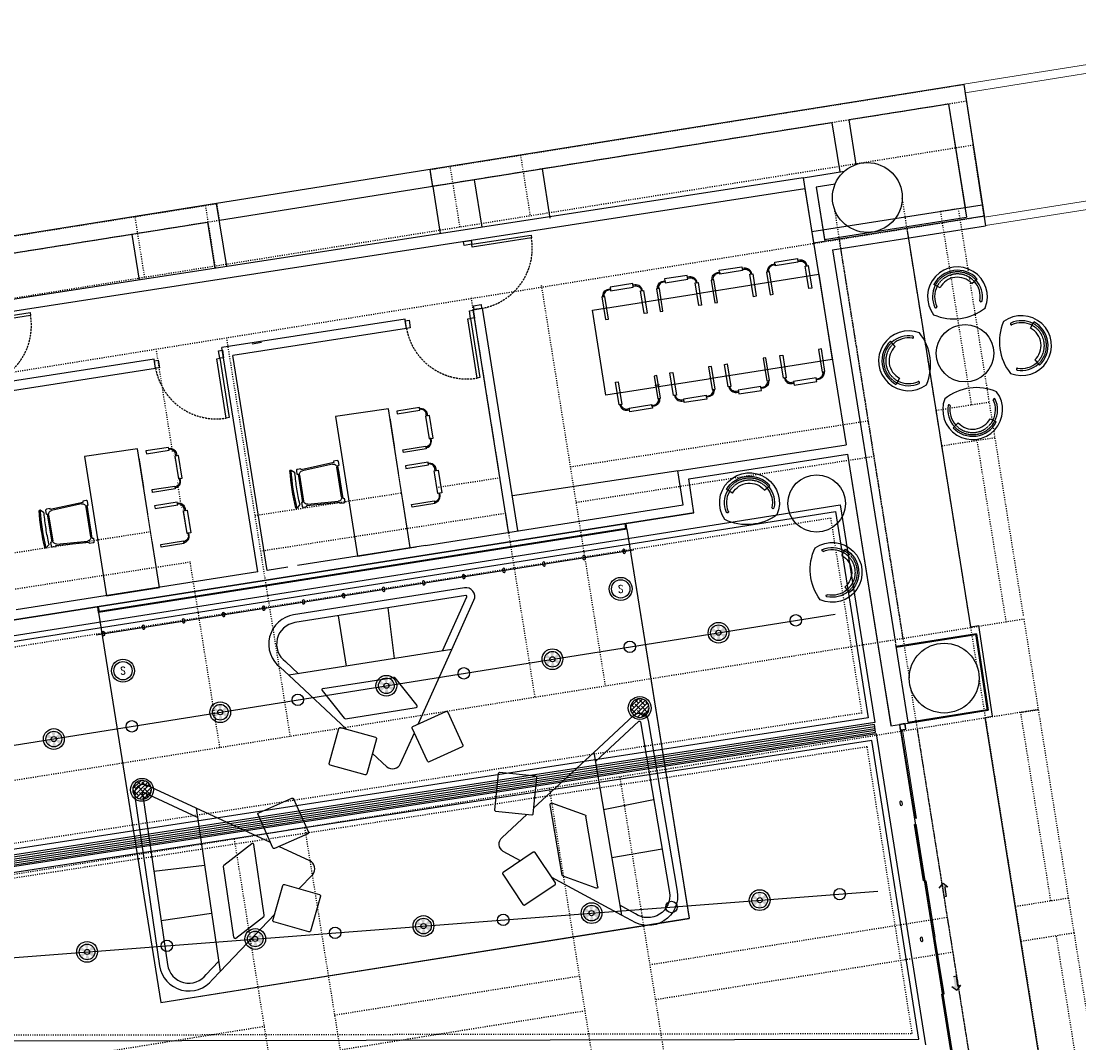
# Model space of a CAD drawing. Header units: millimetres. Extents: x -25505 to 36602, y -611 to 31787.
# Tile 9 of 21: x -18582 to -4739, y 18411 to 31787. Entities that reach past the tile are written whole.
import ezdxf
from ezdxf.enums import TextEntityAlignment as Align

# ---------------------------------------------------------------- set-up
doc = ezdxf.new("R2010")
doc.units = ezdxf.units.MM
doc.header["$MEASUREMENT"] = 0
for name, pattern in [('ACAD_ISO03W100', [30, 12, -18]), ('I-FP_00$0$DASHED2', [0.375, 0.25, -0.125]), ('I-FP_00$0$HIDDEN', [0.375, 0.25, -0.125]), ('I-XP _GROUND FLOOR$0$ACAD_ISO03W100', [30, 12, -18])]:
    doc.linetypes.add(name, pattern=pattern)
for name, color, linetype in [('AL_Arch - Furnitures - Equipa', 253, 'Continuous'), ('AL_Elec - Customized Light Fitting', 3, 'Continuous'), ('Al_Elec - Smoke Detector', 4, 'Continuous'), ('Al_Elec - Speaker', 2, 'Continuous'), ('Arch - Furn - Chairs', 253, 'Continuous'), ('Struc - Arrows', 1, 'Continuous'), ('Struc - Beams', 2, 'I-XP _GROUND FLOOR$0$ACAD_ISO03W100'), ('Struc - Ceiling', 3, 'Continuous'), ('Struc - Ceiling Gridlines', 252, 'Continuous'), ('Struc - Door', 2, 'Continuous'), ('Struc - Elevation - RCC', 6, 'Continuous'), ('Struc - Partition Lines ACC', 1, 'Continuous'), ('Struc - Walls', 253, 'Continuous'), ('Struc - Windows', 253, 'Continuous')]:
    doc.layers.add(name, color=color, linetype=linetype)
doc.layers.add('Al_Struc -Window & Dotted', color=253, linetype='Continuous', lineweight=13)
doc.layers.add('Struc - Wall Glazing', color=253, linetype='Continuous', lineweight=9)
doc.layers.get('0').off()
doc.styles.add('I-CP14$0$NOTES', font='romans.shx', dxfattribs={"width": 0.8})
doc.styles.get("Standard").update_dxf_attribs({"font": 'arial.ttf'})
doc.linetypes.add('FENCELINE1', pattern='A,0.25,-0.1,[133,ltypeshp.shx,S=0.1,R=0,X=-0.1,Y=0],-0.1,1', length=1.45)

# ---------------------------------------------------------------- blocks, each defined once
blk = doc.blocks.new('ANNO_DATUM')
h = blk.add_hatch(color=256)
edge = h.paths.add_edge_path()
edge.add_arc((0, 0), 1.15, 180, 270)
edge.add_line((0, -1.15), (0, 0))
edge.add_line((0, 0), (-1.15, 0))
edge = h.paths.add_edge_path()
edge.add_arc((0, 0), 1.15, 0, 90)
edge.add_line((0, 1.15), (0, 0))
edge.add_line((0, 0), (1.15, 0))
for p, q in [((1.55, 0), (-1.55, 0)), ((0, 1.55), (0, -1.55))]:
    blk.add_line(p, q)
blk.add_circle((0, 0), 1.15)
at = {"lineweight": 30, "width": 0.8, "flags": 104}
blk.add_attdef('LEVEL', text='', height=2.3, dxfattribs=at).set_placement((2.61, 0), align=Align.MIDDLE_LEFT)
blk = doc.blocks.new('I-XP _GROUND FLOOR')
at = {"layer": 'Struc - Beams'}
for p, q in [((10241, 39368), (17225, 40483)), ((17225, 40483), (17259, 40262)), ((17259, 40262), (10276, 39147)), ((17348, 39686), (1199, 37108)), ((17492, 38760), (17348, 39686)), ((11424, 39557), (11551, 38760)), ((10276, 39147), (10240, 39369)), ((10633, 38613), (10505, 39411)), ((6380, 38754), (7299, 38899)), ((7299, 38899), (7430, 38074)), ((17401, 32857), (16420, 38995)), ((1350, 36165), (17492, 38760)), ((15531, 38857), (16512, 32715)), ((17328, 36288), (16922, 38825)), ((16923, 38821), (17152, 38859)), ((17152, 38859), (17618, 35942)), ((6507, 37955), (6380, 38754)), ((16430, 33231), (15595, 38461)), ((11696, 37853), (12533, 32608)), ((11156, 35335), (10778, 37706)), ((7575, 37166), (8408, 31950)), ((16864, 36217), (17557, 36324)), ((12079, 35477), (15975, 36079)), ((17632, 35855), (16939, 35748)), ((17618, 35942), (18004, 33525)), ((17781, 33448), (17402, 35819)), ((16050, 35610), (12154, 35008)), ((7950, 34839), (11159, 35335)), ((7950, 34839), (11159, 35335)), ((11233, 34866), (8025, 34370)), ((11615, 32462), (11231, 34866)), ((3115, 34092), (7031, 34697)), ((7106, 34228), (3189, 33623)), ((17425, 32703), (19086, 22297)), ((17562, 26137), (16536, 32565)), ((17971, 32261), (18200, 32298)), ((18365, 29796), (17971, 32261)), ((18200, 32298), (18594, 29832)), ((17479, 26655), (16619, 32045)), ((17901, 29722), (18594, 29832)), ((18594, 29832), (18667, 29373)), ((13115, 28958), (17012, 29580)), ((18668, 29373), (17974, 29262)), ((18668, 29373), (19795, 22297)), ((19563, 22297), (18438, 29336)), ((17086, 29121), (13189, 28498)), ((8990, 28299), (12197, 28811)), ((12270, 28352), (9064, 27840)), ((4159, 27528), (8072, 28152))]:
    blk.add_line(p, q, dxfattribs=at)
for points in [[(16, 37736), (7447, 38922), (7483, 38701), (51, 37514), (16, 37736)], [(7028, 34697), (6657, 37018)], [(7490, 31803), (7102, 34228)], [(16422, 32014), (2222, 29723), (2051, 30935), (16233, 33199), (16233, 33199), (18011, 33485), (18200, 32298), (16422, 32014), (16422, 32014)], [(12723, 31417), (13583, 26034)], [(12664, 25887), (11805, 31269)], [(8599, 30752), (9458, 25375)], [(8539, 25229), (7681, 30604)]]:
    blk.add_lwpolyline(points, dxfattribs=at)
at = {"layer": 'Struc - Elevation - RCC'}
for centre in [(15964, 39002), (16969, 32710)]:
    blk.add_circle(centre, 457, dxfattribs=at)
at = {"layer": 'Struc - Walls'}
for p, q in [((17225, 40483), (7447, 38922)), ((17225, 40483), (10241, 39368)), ((17225, 40483), (17492, 38760)), ((17225, 40483), (17511, 38633)), ((17026, 40225), (15727, 40017)), ((17026, 40225), (15727, 40017)), ((17026, 40225), (17243, 38870)), ((17026, 40225), (17263, 38746)), ((15818, 39435), (15727, 40017)), ((15818, 39435), (15727, 40017)), ((15500, 39981), (7483, 38701)), ((15500, 39981), (10276, 39147)), ((15500, 39981), (15602, 39338)), ((15500, 39981), (15602, 39338)), ((10276, 39147), (10241, 39368)), ((11708, 39376), (11810, 38733)), ((15123, 39261), (15666, 39348)), ((15123, 39261), (15666, 39348)), ((15123, 39261), (2154, 37260)), ((15123, 39261), (2154, 37260)), ((10819, 39234), (10918, 38613)), ((15123, 39261), (15260, 38407)), ((15271, 39285), (15271, 39285)), ((15271, 39285), (15271, 39285)), ((15542, 39176), (15295, 39137)), ((15542, 39176), (15295, 39137)), ((15146, 39114), (1371, 36983)), ((15146, 39114), (2509, 37159)), ((10276, 39147), (10375, 38529)), ((15146, 39114), (15686, 35765, 0)), ((15146, 39113), (15146, 39113)), ((15146, 39113), (15146, 39113)), ((15295, 39137), (15408, 38430)), ((15295, 39137), (15403, 38452)), ((7447, 38922), (16, 37736)), ((7447, 38922), (16, 37736)), ((7579, 38097), (7447, 38922)), ((7579, 38097), (7447, 38922)), ((15237, 38555), (17468, 38908)), ((15260, 38407), (17492, 38760)), ((15260, 38407), (17492, 38760)), ((7329, 38676), (1256, 37707)), ((7329, 38676), (1256, 37707)), ((7430, 38074), (7334, 38677)), ((7430, 38074), (7334, 38677)), ((15403, 38452), (17263, 38746)), ((15508, 38317), (17511, 38633)), ((15508, 38317), (17511, 38633)), ((6437, 37921), (6341, 38519)), ((6437, 37921), (6341, 38519)), ((17317, 33382), (16489, 38568)), ((9913, 37409), (7517, 37038)), ((9932, 37285), (9913, 37409)), ((9932, 37285), (7660, 36934)), ((6630, 36886), (4233, 36515)), ((6649, 36763), (6630, 36886)), ((6649, 36763), (4377, 36411)), ((13695, 34875, 0), (13628, 35320, 0)), ((17317, 33382), (17422, 33400)), ((17602, 32213), (17422, 33400)), ((17506, 32196), (17602, 32213)), ((18366, 26807), (17506, 32196))]:
    blk.add_line(p, q, dxfattribs=at)
at = {"layer": 'Struc - Walls', "color": 5}
for p, q in [((15508, 38317), (16330, 33168)), ((10805, 37532), (10928, 37552)), ((11268, 34623), (10805, 37532)), ((11391, 34643), (10928, 37552)), ((7914, 37087), (8034, 37106)), ((7985, 34101), (7517, 37038)), ((8108, 34120), (7660, 36934)), ((13485, 35425, 0), (15686, 35765, 0)), ((13628, 35320, 0), (15703, 35641, 0)), ((15703, 35641), (16107, 33119)), ((13553, 34977, 0), (13485, 35425, 0)), ((10183, 34447, 0), (13553, 34977, 0)), ((13695, 34875, 0), (4720, 33458, 0)), ((10183, 34447, 0), (8504, 34182, 0)), ((9296, 34307, 0), (10059, 34428, 0)), ((7985, 34101, 0), (4824, 33602, 0)), ((8380, 34163, 0), (8108, 34120, 0)), ((16107, 33119), (16270, 32098, 0)), ((16332, 33153), (16495, 32133)), ((16272, 32086, 0), (16497, 32122))]:
    blk.add_line(p, q, dxfattribs=at)
at = {"layer": 'Struc - Walls', "color": 2}
for p, q in [((12817, 34660, 0), (5903, 33568, 0)), ((12804, 34670, 0), (5913, 33582, 0)), ((12804, 34670, 0), (12794, 34733, 0)), ((12817, 34660, 0), (12806, 34734, 0)), ((5903, 33568, 0), (5891, 33642, 0)), ((5913, 33582, 0), (5903, 33644, 0))]:
    blk.add_line(p, q, dxfattribs=at)
at = {"layer": 'Struc - Walls', "color": 252}
for p, q in [((12817, 34660, 0), (13631, 29564)), ((5903, 33568, 0), (6718, 28461)), ((6718, 28461), (13631, 29564))]:
    blk.add_line(p, q, dxfattribs=at)
blk = doc.blocks.new('I-FP_00$0$CH-PLAN')
at = {"layer": 'AL_Arch - Furnitures - Equipa', "flags": 128}
for points in [[(-8.76, 8.92), (-7.26, 8.92), (-7.26, -3.08), (-8.76, -3.08)], [(13.24, 8.92), (11.74, 8.92), (11.74, -3.08), (13.24, -3.08)], [(-3.76, -5.58), (8.24, -5.58), (8.24, -7.58), (-3.76, -7.58)]]:
    blk.add_lwpolyline(points, close=True, dxfattribs=at)
for points in [[(-7.76, -3.08), (-8.26, -3.08, 0.414214), (-4.76, -6.58), (-3.76, -6.58), (-3.76, -6.08), (-4.76, -6.08, -0.414214)], [(12.24, -3.08), (12.74, -3.08, -0.414214), (9.24, -6.58), (8.24, -6.58), (8.24, -6.08), (9.24, -6.08, 0.414214)]]:
    blk.add_lwpolyline(points, format="xyb", close=True, dxfattribs=at)
blk.add_wipeout([(-4.76, 12.92), (9.24, 12.92), (9.96, 12.78), (10.65, 12.33), (11.02, 11.82), (11.24, 10.92), (11.24, 9.7), (11.24, 7.36), (11.24, -3.08), (11.11, -3.78), (10.65, -4.5), (9.72, -5.02), (9.24, -5.08), (-4.76, -5.08), (-5.48, -4.95), (-5.9, -4.73), (-6.18, -4.5), (-6.45, -4.16), (-6.66, -3.72), (-6.75, -3.32), (-6.76, -3.08), (-6.76, 10.92), (-6.7, 11.43), (-6.51, 11.89), (-6.18, 12.33), (-5.92, 12.55), (-5.52, 12.77), (-5.34, 12.83), (-5.09, 12.89)]).dxf.layer = 'AL_Arch - Furnitures - Equipa'
blk = doc.blocks.new('I-FP_00$0$wfwfwffqf')
at = {"layer": 'Struc - Walls'}
blk.add_line((8876, -35632), (8662, -35700), dxfattribs=at)
at = {"color": 0, "xscale": 24.99999999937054, "yscale": 24.99999999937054, "zscale": 24.99999999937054, "rotation": 197.8506147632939}
blk.add_blockref('I-FP_00$0$CH-PLAN', (9673, -34145), dxfattribs=at)
at = {"color": 0, "extrusion": (-4.1359e-27, -2.58494e-27, -1), "xscale": 24.99999999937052, "yscale": 24.99999999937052, "zscale": -24.99999999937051, "rotation": 162.1223048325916}
blk.add_blockref('I-FP_00$0$CH-PLAN', (-8188, -34616), dxfattribs=at)
at = {"color": 0, "extrusion": (5.16988e-27, 0, -1), "xscale": 24.99999999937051, "yscale": 24.99999999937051, "zscale": -24.99999999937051, "rotation": 342.1223048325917}
blk.add_blockref('I-FP_00$0$CH-PLAN', (-10059, -35345), dxfattribs=at)
at = {"color": 0}
for p, xscale, yscale, zscale, rotation in [((10374, -33928), 24.99999999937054, 24.99999999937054, 24.99999999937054, 197.8506147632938), ((9265, -35601), 24.99999999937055, 24.99999999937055, 24.99999999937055, 17.85061476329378)]:
    blk.add_blockref('I-FP_00$0$CH-PLAN', p, dxfattribs=dict(at, xscale=xscale, yscale=yscale, zscale=zscale, rotation=rotation))
at = {"color": 0, "extrusion": (-4.1359e-27, -2.58494e-27, -1), "xscale": 24.99999999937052, "yscale": 24.99999999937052, "zscale": -24.99999999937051, "rotation": 162.1223048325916}
blk.add_blockref('I-FP_00$0$CH-PLAN', (-8878, -34402), dxfattribs=at)
at = {"color": 0, "extrusion": (6.20385e-27, 5.16988e-28, -1), "xscale": 24.99999999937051, "yscale": 24.99999999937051, "zscale": -24.99999999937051, "rotation": 342.1223048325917}
blk.add_blockref('I-FP_00$0$CH-PLAN', (-10758, -35119), dxfattribs=at)
at = {"color": 0, "xscale": 24.99999999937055, "yscale": 24.99999999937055, "zscale": 24.99999999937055, "rotation": 17.85061476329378}
blk.add_blockref('I-FP_00$0$CH-PLAN', (8579, -35830), dxfattribs=at)
at = {"layer": 'AL_Arch - Furnitures - Equipa', "elevation": 0}
blk.add_lwpolyline([(8205, -35874), (7858, -34798), (10714, -33878), (11060, -34954)], close=True, dxfattribs=at)
blk = doc.blocks.new('I-FP_00$0$13')
at = {"layer": 'AL_Arch - Furnitures - Equipa'}
for p, q in [((0.47, 25.19), (0.47, 25.81)), ((1.88, 23.67), (0.47, 25.19)), ((19.05, 23.67), (20.47, 25.19)), ((20.47, 25.19), (20.47, 25.81)), ((0.63, 3.36), (1.57, 19.36)), ((3.57, 21.25), (17.36, 21.25)), ((19.36, 19.36), (20.3, 3.36)), ((18.31, 1.25), (2.62, 1.25))]:
    blk.add_line(p, q, dxfattribs=at)
for points in [[(0.98, 20), (0.47, 20), (0.47, 21.87, -0.414214), (1.09, 22.5), (2.97, 22.5), (2.97, 21.87)], [(2.97, 21.87), (17.97, 21.87), (17.97, 22.5), (19.84, 22.5, -0.414214), (20.47, 21.87), (20.47, 20), (19.95, 20)], [(1.72, 0.62), (1.72, 0), (-0.16, 0, -0.414214), (-0.78, 0.62), (-0.78, 2.5), (-0.05, 2.5)], [(19.22, 0.62), (19.22, 0), (21.09, 0, 0.414214), (21.72, 0.62), (21.72, 2.5), (20.98, 2.5)]]:
    blk.add_lwpolyline(points, format="xyb", dxfattribs=at)
for points in [[(-0.05, 2.5), (0.98, 20)], [(19.95, 20), (20.98, 2.5)], [(19.22, 0.62), (1.72, 0.62)], [(16.47, 0.62), (4.46, 0.62)]]:
    blk.add_lwpolyline(points, dxfattribs=at)
for centre, radius, start, end in [((10.47, -89.28), 115.53, 85.0342, 94.9658), ((10.47, -89.9), 115.53, 85.0342, 94.9658), ((2.34, 24.09), 0.625, 222.8887, 273.7328), ((10.88, -106.93), 130.68, 90.1835, 93.7328), ((10.05, -106.93), 130.68, 86.2672, 89.8165), ((18.59, 24.09), 0.625, 266.2672, 317.1113), ((3.57, 19.25), 2, 90, 176.6335), ((17.36, 19.25), 2, 3.3665, 90), ((2.62, 3.25), 2, 176.6335, 270), ((18.31, 3.25), 2, 270, 3.3665)]:
    blk.add_arc(centre, radius, start, end, dxfattribs=at)
blk = doc.blocks.new('I-FP_00$0$fwfwfwfwf')
for points in [[(60124, 393823), (60135, 393748), (60210, 393760), (60198, 393834)], [(60126, 393821), (60137, 393751), (60207, 393761), (60197, 393832)], [(60594, 390784), (60606, 390710), (60680, 390721), (60669, 390795)], [(60597, 390782), (60607, 390712), (60678, 390723), (60667, 390793)]]:
    blk.add_lwpolyline(points, close=True)
at = {"layer": 'Struc - Windows'}
blk.add_lwpolyline([(60253, 393009), (60135, 393749), (60150, 393752), (60268, 393011)], close=True, dxfattribs=at)
at = {"layer": 'Struc - Windows', "elevation": 0}
for points in [[(60387, 392269), (60269, 393010), (60284, 393012), (60402, 392271)], [(60387, 392269), (60505, 391528), (60520, 391531), (60402, 392271)], [(60505, 391528), (60623, 390789), (60608, 390787), (60490, 391526)]]:
    blk.add_lwpolyline(points, close=True, dxfattribs=at)
blk = doc.blocks.new('I-FP_00$0$tr e')
at = {"layer": 'AL_Arch - Furnitures - Equipa'}
for p, q in [((273284, -472423), (272742, -473383)), ((273845, -472413), (273302, -472413)), ((273862, -472442), (273320, -473402)), ((273303, -473413), (272759, -473413))]:
    blk.add_line(p, q, dxfattribs=at)
for centre, start, end in [((273302, -472433), 90, 150.5334), ((273845, -472433), 330.5334, 90), ((272759, -473393), 150.5334, 270), ((273303, -473393), 270, 330.5334)]:
    blk.add_arc(centre, 20, start, end, dxfattribs=at)
blk = doc.blocks.new('I-FP_00$0$wer')
at = {"layer": 'AL_Arch - Furnitures - Equipa'}
for p, q in [((365627, -380054), (368153, -379767)), ((367257, -379869), (367346, -380650)), ((366514, -379953), (366580, -380737))]:
    blk.add_line(p, q, dxfattribs=at)
at = {"layer": 'AL_Arch - Furnitures - Equipa', "color": 251}
blk.add_lwpolyline([(366918, -378508), (366705, -378291, 0.491188), (366493, -378332)], format="xyb", dxfattribs=at)
at = {"layer": 'AL_Arch - Furnitures - Equipa'}
for points in [[(367042, -378185), (367576, -378355, -0.414214), (367589, -378381), (367418, -378914, -0.414214), (367393, -378927), (366859, -378756, -0.414214), (366847, -378731), (367017, -378198, -0.414214)], [(366077, -378350), (366288, -378869, -0.414214), (366277, -378895), (365758, -379105, -0.414214), (365732, -379094), (365521, -378575, -0.414214), (365532, -378549), (366051, -378339, -0.414214)]]:
    blk.add_lwpolyline(points, format="xyb", close=True, dxfattribs=at)
at = {"layer": 'AL_Arch - Furnitures - Equipa', "color": 251}
for points in [[(366493, -378332), (366259, -378798)], [(366193, -378928), (365627, -380054)], [(368153, -379767), (367299, -378897)]]:
    blk.add_lwpolyline(points, dxfattribs=at)
at = {"layer": 'AL_Arch - Furnitures - Equipa'}
for points in [[(365627, -380054), (365252, -380798, 0.596113), (365389, -380994), (368036, -380694, 0.659642), (368274, -379890), (368153, -379767)], [(365770, -380038), (365360, -380852, 0.596113), (365376, -380874), (368022, -380573, 0.665565), (368193, -379980), (368001, -379784)]]:
    blk.add_lwpolyline(points, format="xyb", dxfattribs=at)
at = {"layer": 'AL_Arch - Furnitures - Equipa', "rotation": 305.9491656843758}
blk.add_blockref('I-FP_00$0$tr e', (589319, 119518), dxfattribs=at)
blk = doc.blocks.new('chair')
at = {"layer": 'Arch - Furn - Chairs', "color": 0}
for p, q in [((-9.62, 6.75), (-13.1, 9.19)), ((9.62, 6.75), (13.1, 9.19))]:
    blk.add_line(p, q, dxfattribs=at)
at = {"layer": 'Arch - Furn - Chairs', "color": 0, "linetype": 'Continuous'}
blk.add_line((13.1, 9.19), (13.1, 9.19), dxfattribs=at)
for centre, radius, start, end in [((0, 0), 18, 330.96751, 209.03249), ((0, 0), 15, 144.93761, 197.44356), ((0, 0), 13.75, 144.93761, 197.83698), ((0, 0), 13.75, 342.16302, 35.06239), ((0, 0), 15, 342.55644, 35.06239), ((-13.73, -4.24), 0.637, 203.27659, 11.92512), ((13.73, -4.24), 0.637, 168.07488, 336.72341), ((0, 17.4), 30.51, 238.94285, 301.05715)]:
    blk.add_arc(centre, radius, start, end, dxfattribs=at)
at = {"layer": 'Arch - Furn - Chairs', "color": 0}
for radius in [16, 11.75]:
    blk.add_arc((0, 0), radius, 35.06239, 144.93761, dxfattribs=at)
at = {"layer": 'Arch - Furn - Chairs', "color": 0, "linetype": 'I-FP_00$0$DASHED2'}
for radius in [15, 13.75]:
    blk.add_arc((0, 0), radius, 35.06239, 144.93761, dxfattribs=at)

msp = doc.modelspace()

# ---------------------------------------------------------------- hatches: boundary and pattern name
at = {"layer": 'AL_Elec - Customized Light Fitting'}
h = msp.add_hatch(color=256, dxfattribs=at)
h.paths.add_polyline_path([(-9379, 23711, 0.131652), (-9354, 23759), (-9423, 23773, -0.131652), (-9431, 23758)])
h.paths.add_polyline_path([(-9357, 23812, 0.131652), (-9386, 23857), (-9433, 23805, -0.131652), (-9424, 23790)])
h.paths.add_polyline_path([(-9466, 23812, -0.131652), (-9448, 23813), (-9434, 23881, 0.131652), (-9487, 23878)])
h.paths.add_polyline_path([(-9488, 23787, -0.131652), (-9480, 23802), (-9532, 23849, 0.131652), (-9556, 23801)])
h.paths.add_polyline_path([(-9524, 23703), (-9478, 23755, -0.131652), (-9487, 23770), (-9553, 23748, 0.131652)])
h.paths.add_polyline_path([(-9423, 23682), (-9445, 23748, -0.131652), (-9462, 23747), (-9477, 23679, 0.131652)])
h = msp.add_hatch(color=256, dxfattribs=at)
h.paths.add_polyline_path([(-11552, 23364, 0.131652), (-11528, 23412), (-11596, 23426, -0.131652), (-11604, 23411)])
h.paths.add_polyline_path([(-11531, 23465, 0.131652), (-11560, 23510), (-11606, 23458, -0.131652), (-11597, 23443)])
h.paths.add_polyline_path([(-11639, 23465, -0.131652), (-11622, 23466), (-11607, 23534, 0.131652), (-11661, 23531)])
h.paths.add_polyline_path([(-11661, 23440, -0.131652), (-11654, 23455), (-11705, 23502, 0.131652), (-11730, 23454)])
h.paths.add_polyline_path([(-11698, 23356), (-11651, 23408, -0.131652), (-11660, 23423), (-11727, 23401, 0.131652)])
h.paths.add_polyline_path([(-11597, 23335), (-11618, 23401, -0.131652), (-11636, 23400), (-11650, 23332, 0.131652)])
h = msp.add_hatch(color=256, dxfattribs=at)
h.paths.add_polyline_path([(-13726, 23017, 0.131652), (-13701, 23065), (-13770, 23079, -0.131652), (-13777, 23064)])
h.paths.add_polyline_path([(-13704, 23118, 0.131652), (-13733, 23163), (-13780, 23111, -0.131652), (-13770, 23096)])
h.paths.add_polyline_path([(-13812, 23118, -0.131652), (-13795, 23119), (-13781, 23187, 0.131652), (-13834, 23184)])
h.paths.add_polyline_path([(-13835, 23093, -0.131652), (-13827, 23108), (-13879, 23155, 0.131652), (-13903, 23107)])
h.paths.add_polyline_path([(-13871, 23009), (-13824, 23061, -0.131652), (-13834, 23076), (-13900, 23054, 0.131652)])
h.paths.add_polyline_path([(-13770, 22988), (-13792, 23054, -0.131652), (-13809, 23053), (-13824, 22985, 0.131652)])
h = msp.add_hatch(color=256, dxfattribs=at)
h.paths.add_polyline_path([(-15899, 22670, 0.131652), (-15875, 22718), (-15943, 22732, -0.131652), (-15951, 22717)])
h.paths.add_polyline_path([(-15877, 22771, 0.131652), (-15907, 22816), (-15953, 22764, -0.131652), (-15944, 22749)])
h.paths.add_polyline_path([(-15986, 22771, -0.131652), (-15969, 22772), (-15954, 22840, 0.131652), (-16007, 22837)])
h.paths.add_polyline_path([(-16008, 22746, -0.131652), (-16000, 22761), (-16052, 22808, 0.131652), (-16076, 22760)])
h.paths.add_polyline_path([(-16045, 22662), (-15998, 22714, -0.131652), (-16007, 22729), (-16074, 22707, 0.131652)])
h.paths.add_polyline_path([(-15944, 22641), (-15965, 22707, -0.131652), (-15982, 22706), (-15997, 22638, 0.131652)])
at = {"layer": 'AL_Elec - Customized Light Fitting', "ltscale": 2}
h = msp.add_hatch(dxfattribs=at)
h.set_pattern_fill('ANSI38', color=251, scale=12.49581, style=0)
h.set_pattern_definition([(45, (-95142.017, 15985.23), (-28.053894, 28.053894), []), (135, (-95142.017, 15985.23), (-84.161683, 28.053894), [99.185495, -59.5113])])
h.paths.add_polyline_path([(-10364, 22794, 1), (-10608, 22794, 1)])
at = {"layer": 'AL_Elec - Customized Light Fitting'}
h = msp.add_hatch(color=256, dxfattribs=at)
h.paths.add_polyline_path([(-18077, 22319, 0.131652), (-18053, 22367), (-18121, 22381, -0.131652), (-18129, 22366)])
h.paths.add_polyline_path([(-18056, 22420, 0.131652), (-18085, 22465), (-18132, 22413, -0.131652), (-18122, 22399)])
h.paths.add_polyline_path([(-18164, 22420, -0.131652), (-18147, 22421), (-18132, 22489, 0.131652), (-18186, 22486)])
h.paths.add_polyline_path([(-18187, 22395, -0.131652), (-18179, 22411), (-18231, 22457, 0.131652), (-18255, 22410)])
h.paths.add_polyline_path([(-18223, 22312), (-18176, 22364, -0.131652), (-18186, 22378), (-18252, 22356, 0.131652)])
h.paths.add_polyline_path([(-18122, 22290), (-18144, 22357, -0.131652), (-18161, 22356), (-18175, 22287, 0.131652)])
at = {"layer": 'AL_Elec - Customized Light Fitting', "ltscale": 2}
h = msp.add_hatch(dxfattribs=at)
h.set_pattern_fill('ANSI38', color=251, scale=12.49581, style=0)
h.set_pattern_definition([(45, (-101655.695, 14914.36), (-28.053894, 28.053894), []), (135, (-101655.695, 14914.36), (-84.161683, 28.053894), [99.185495, -59.5113])])
h.paths.add_polyline_path([(-16878, 21723, 1), (-17121, 21723, 1)])
at = {"layer": 'AL_Elec - Customized Light Fitting'}
h = msp.add_hatch(color=256, dxfattribs=at)
h.paths.add_polyline_path([(-8839, 20210, 0.131652), (-8815, 20257), (-8883, 20272, -0.131652), (-8891, 20257)])
h.paths.add_polyline_path([(-8818, 20311, 0.131652), (-8847, 20355), (-8893, 20304, -0.131652), (-8884, 20289)])
h.paths.add_polyline_path([(-8926, 20311, -0.131652), (-8909, 20311), (-8894, 20380, 0.131652), (-8948, 20377)])
h.paths.add_polyline_path([(-8948, 20286, -0.131652), (-8941, 20301), (-8992, 20348, 0.131652), (-9017, 20300)])
h.paths.add_polyline_path([(-8985, 20202), (-8938, 20254, -0.131652), (-8948, 20269), (-9014, 20247, 0.131652)])
h.paths.add_polyline_path([(-8884, 20181), (-8906, 20247, -0.131652), (-8923, 20246), (-8937, 20178, 0.131652)])
h = msp.add_hatch(color=256, dxfattribs=at)
h.paths.add_polyline_path([(-11040, 20040, 0.131652), (-11016, 20088), (-11084, 20103, -0.131652), (-11092, 20087)])
h.paths.add_polyline_path([(-11019, 20141, 0.131652), (-11048, 20186), (-11094, 20134, -0.131652), (-11085, 20120)])
h.paths.add_polyline_path([(-11127, 20141, -0.131652), (-11110, 20142), (-11095, 20210, 0.131652), (-11148, 20208)])
h.paths.add_polyline_path([(-11149, 20116, -0.131652), (-11141, 20132), (-11193, 20178, 0.131652), (-11217, 20131)])
h.paths.add_polyline_path([(-11186, 20033), (-11139, 20085, -0.131652), (-11148, 20099), (-11215, 20078, 0.131652)])
h.paths.add_polyline_path([(-11085, 20011), (-11106, 20078, -0.131652), (-11124, 20077), (-11138, 20009, 0.131652)])
h = msp.add_hatch(color=256, dxfattribs=at)
h.paths.add_polyline_path([(-13241, 19871, 0.131652), (-13217, 19919), (-13285, 19933, -0.131652), (-13293, 19918)])
h.paths.add_polyline_path([(-13219, 19972, 0.131652), (-13248, 20017), (-13295, 19965, -0.131652), (-13286, 19950)])
h.paths.add_polyline_path([(-13328, 19972, -0.131652), (-13310, 19973), (-13296, 20041, 0.131652), (-13349, 20038)])
h.paths.add_polyline_path([(-13350, 19947, -0.131652), (-13342, 19962), (-13394, 20009, 0.131652), (-13418, 19962)])
h.paths.add_polyline_path([(-13386, 19863), (-13340, 19915, -0.131652), (-13349, 19930), (-13416, 19908, 0.131652)])
h.paths.add_polyline_path([(-13286, 19842), (-13307, 19908, -0.131652), (-13324, 19907), (-13339, 19839, 0.131652)])
h = msp.add_hatch(color=256, dxfattribs=at)
h.paths.add_polyline_path([(-15442, 19702, 0.131652), (-15417, 19749), (-15486, 19764, -0.131652), (-15493, 19748)])
h.paths.add_polyline_path([(-15420, 19803, 0.131652), (-15449, 19847), (-15496, 19796, -0.131652), (-15487, 19781)])
h.paths.add_polyline_path([(-15529, 19802, -0.131652), (-15511, 19803), (-15497, 19872, 0.131652), (-15550, 19869)])
h.paths.add_polyline_path([(-15551, 19778, -0.131652), (-15543, 19793), (-15595, 19840, 0.131652), (-15619, 19792)])
h.paths.add_polyline_path([(-15587, 19694), (-15541, 19746, -0.131652), (-15550, 19760), (-15616, 19739, 0.131652)])
h.paths.add_polyline_path([(-15486, 19673), (-15508, 19739, -0.131652), (-15525, 19738), (-15540, 19670, 0.131652)])
h = msp.add_hatch(color=256, dxfattribs=at)
h.paths.add_polyline_path([(-17642, 19532, 0.131652), (-17618, 19580), (-17686, 19594, -0.131652), (-17694, 19579)])
h.paths.add_polyline_path([(-17621, 19633, 0.131652), (-17650, 19678), (-17697, 19626, -0.131652), (-17687, 19612)])
h.paths.add_polyline_path([(-17729, 19633, -0.131652), (-17712, 19634), (-17698, 19702, 0.131652), (-17751, 19699)])
h.paths.add_polyline_path([(-17752, 19608, -0.131652), (-17744, 19624), (-17796, 19670, 0.131652), (-17820, 19623)])
h.paths.add_polyline_path([(-17788, 19525), (-17741, 19577, -0.131652), (-17751, 19591), (-17817, 19569, 0.131652)])
h.paths.add_polyline_path([(-17687, 19503), (-17709, 19570, -0.131652), (-17726, 19569), (-17740, 19500, 0.131652)])
at = {"layer": 'Struc - Arrows'}
h = msp.add_hatch(dxfattribs=at)
h.set_pattern_fill('ANSI35', color=256, scale=3.259273, angle=-82.179, style=0)
h.set_pattern_definition([(52.8210397, (61312.9743, 79694.6414), (0.6492079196, -0.492399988), []), (52.8210397, (61312.8959, 79695.2122), (0.6492079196, -0.492399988), [1.0185227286, -0.203704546, 0, -0.203704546])])
h.paths.add_polyline_path([(-6517, 20503), (-6452, 20454), (-6492, 20448), (-6475, 20325), (-6510, 20320), (-6527, 20444), (-6566, 20438)])
h = msp.add_hatch(dxfattribs=at)
h.set_pattern_fill('ANSI35', color=256, scale=3.259273, angle=-82.179, style=0)
h.set_pattern_definition([(52.8210397, (61280.4829, 79831.1701), (0.6492079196, -0.492399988), []), (52.8210397, (61280.4045, 79831.7409), (0.6492079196, -0.492399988), [1.0185227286, -0.203704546, 0, -0.203704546])])
h.paths.add_polyline_path([(-6338, 19099), (-6288, 19164), (-6328, 19158), (-6345, 19282), (-6380, 19277), (-6363, 19154), (-6403, 19148)])

# ---------------------------------------------------------------- linework, layer by layer
at = {"layer": 'AL_Arch - Furnitures - Equipa'}
msp.add_line((-9985, 25901, 0), (-12152, 25574), dxfattribs=at)
for centre in [(-6229, 27439, 0), (-8171, 25472, 0)]:
    msp.add_circle(centre, 376, dxfattribs=at)
at = {"layer": 'AL_Elec - Customized Light Fitting', "ltscale": 0.1, "elevation": 0}
for points in [[(-11198, 24754), (-11202, 24777, 1), (-11233, 24772), (-11229, 24749, 1)], [(-10674, 24837), (-10678, 24860, 1), (-10709, 24855), (-10705, 24832, 1)], [(-11722, 24671), (-11726, 24694, 1), (-11757, 24689), (-11753, 24666, 1)], [(-12772, 24506), (-12776, 24528, 1), (-12807, 24524), (-12803, 24501, 1)], [(-12246, 24588), (-12250, 24611, 1), (-12281, 24606), (-12278, 24583, 1)], [(-13820, 24340), (-13824, 24363, 1), (-13855, 24358), (-13852, 24335, 1)], [(-13296, 24423), (-13300, 24446, 1), (-13331, 24441), (-13327, 24418, 1)], [(-14344, 24257), (-14348, 24280, 1), (-14379, 24275), (-14376, 24252, 1)], [(-15390, 24092), (-15393, 24115, 1), (-15425, 24110), (-15421, 24087, 1)], [(-14869, 24174), (-14872, 24197, 1), (-14903, 24192), (-14900, 24170, 1)], [(-16438, 23926), (-16442, 23949, 1), (-16473, 23944), (-16469, 23921, 1)], [(-15914, 24009), (-15918, 24032, 1), (-15949, 24027), (-15945, 24004, 1)], [(-16962, 23843), (-16966, 23866, 1), (-16997, 23861), (-16993, 23838, 1)], [(-17486, 23761), (-17490, 23783, 1), (-17521, 23779), (-17517, 23756, 1)], [(-7048, 21537), (-7052, 21560, 1), (-7083, 21555), (-7079, 21532, 1)], [(-6780, 19757), (-6784, 19780, 1), (-6815, 19775), (-6811, 19752, 1)]]:
    msp.add_lwpolyline(points, format="xyb", close=True, dxfattribs=at)
at = {"layer": 'AL_Elec - Customized Light Fitting', "color": 1, "elevation": 0}
for points in [[(-10608, 22794, 1), (-10364, 22794, 1)], [(-17121, 21723, 1), (-16878, 21723, 1)]]:
    msp.add_lwpolyline(points, format="xyb", close=True, dxfattribs=at)
at = {"layer": 'AL_Elec - Customized Light Fitting', "elevation": 0}
for points in [[(-7088, 22580), (-7077, 22506), (-7003, 22517), (-7014, 22592)], [(-7086, 22579), (-7075, 22508), (-7005, 22519), (-7016, 22589)]]:
    msp.add_lwpolyline(points, close=True, dxfattribs=at)
at = {"layer": 'AL_Elec - Customized Light Fitting'}
for centre, radius in [((-10735, 24354, 0), 150), ((-8443, 23942), 75), ((-9455, 23780), 136), ((-9455, 23780), 33.4), ((-11629, 23433), 136), ((-10615, 23595, 0), 75), ((-17249, 23283), 150), ((-11629, 23433), 33.4), ((-12788, 23248), 75), ((-13802, 23086), 136), ((-13802, 23086), 33.4), ((-15976, 22739), 136), ((-14960, 22901), 75), ((-15976, 22739), 33.4), ((-17133, 22554, 0), 75), ((-18154, 22388, 0), 136), ((-18154, 22388, 0), 33.4), ((-8916, 20279), 136), ((-7870, 20358, 0), 75), ((-11117, 20109), 136), ((-10071, 20189, 0), 75), ((-8916, 20279), 33.4), ((-13317, 19940), 136), ((-12272, 20020, 0), 75), ((-11117, 20109), 33.4), ((-13317, 19940), 33.4), ((-15518, 19771), 136), ((-15518, 19771), 33.4), ((-14473, 19851, 0), 75), ((-17719, 19601, 0), 136), ((-16674, 19682, 0), 75), ((-17719, 19601, 0), 33.4)]:
    msp.add_circle(centre, radius, dxfattribs=at)
at = {"layer": 'AL_Elec - Customized Light Fitting', "color": 1}
for centre, radius in [((-10735, 24354, 0), 120), ((-9455, 23780), 103), ((-11629, 23433), 103), ((-17249, 23283), 120), ((-13802, 23086), 103), ((-15976, 22739), 103), ((-18154, 22388, 0), 103), ((-8916, 20279), 103), ((-11117, 20109), 103), ((-13317, 19940), 103), ((-15518, 19771), 103), ((-17719, 19601, 0), 103)]:
    msp.add_circle(centre, radius, dxfattribs=at)
at = {"layer": 'AL_Elec - Customized Light Fitting', "color": 2}
for centre in [(-10486, 22794, 0), (-17000, 21723, 0)]:
    msp.add_circle(centre, 150, dxfattribs=at)
at = {"layer": 'Al_Struc -Window & Dotted', "color": 8, "linetype": 'ByBlock', "lineweight": 13, "ltscale": 50}
for p, q in [((-6246, 30960), (-1065, 31787)), ((-6229, 30848), (-1158, 31658)), ((-899, 30031), (-5976, 29221)), ((-770, 29938), (-5959, 29110))]:
    msp.add_line(p, q, dxfattribs=at)
at = {"layer": 'Struc - Arrows'}
for p, q in [((-6345, 19282, 0), (-6380, 19277, 0)), ((-6345, 19282, 0), (-6328, 19158, 0)), ((-6403, 19148, 0), (-6338, 19099, 0)), ((-6288, 19164, 0), (-6338, 19099, 0)), ((-6328, 19158, 0), (-6288, 19164, 0))]:
    msp.add_line(p, q, dxfattribs=at)
at = {"layer": 'Struc - Arrows', "elevation": 0}
msp.add_lwpolyline([(-6566, 20438), (-6517, 20503), (-6452, 20454), (-6492, 20448), (-6475, 20325), (-6510, 20320)], dxfattribs=at)
at = {"layer": 'Struc - Ceiling'}
for p, q in [((-9594, 25181, 0), (-7864, 25454, 0)), ((-7864, 25454, 0), (-7409, 22604, 0)), ((-7864, 25454, 0), (-7864, 25454, 0)), ((-7864, 25454, 0), (-7864, 25454, 0)), ((-9595, 25181, 0), (-9594, 25181, 0)), ((-7409, 22604, 0), (-19528, 20738, 0)), ((-7386, 22457, 0), (-19504, 20590, 0)), ((-6744, 18384, 0), (-7386, 22457, 0))]:
    msp.add_line(p, q, dxfattribs=at)
at = {"layer": 'Struc - Ceiling', "color": 2, "linetype": 'FENCELINE1', "ltscale": 5}
for p, q in [((-9583, 25107, 0), (-7926, 25369, 0)), ((-7926, 25369, 0), (-7495, 22667, 0)), ((-9583, 25107, 0), (-9583, 25107, 0)), ((-7495, 22667, 0), (-19466, 20823, 0)), ((-7448, 22371, 0), (-19418, 20527, 0)), ((-6832, 18459, 0), (-7448, 22371, 0)), ((-19099, 18437, 0), (-6832, 18459, 0))]:
    msp.add_line(p, q, dxfattribs=at)
at = {"layer": 'Struc - Ceiling', "color": 1, "linetype": 'ACAD_ISO03W100'}
for p, q in [((-7989, 25283, 0), (-7581, 22729, 0)), ((-7581, 22729, 0), (-19404, 20909, 0)), ((-7510, 22286, 0), (-19333, 20465, 0)), ((-6920, 18534, 0), (-7510, 22286, 0)), ((-19035, 18513, 0), (-6920, 18534, 0))]:
    msp.add_line(p, q, dxfattribs=at)
at = {"layer": 'Struc - Ceiling Gridlines'}
for p, q in [((-19499, 22176, 0), (-7928, 24024)), ((-19087, 19496, 0), (-7370, 20397, 0))]:
    msp.add_line(p, q, dxfattribs=at)
at = {"layer": 'Struc - Door', "elevation": 0}
for points in [[(-12685, 28866), (-11909, 28986), (-11903, 28949), (-12679, 28828)], [(-12693, 28915), (-12685, 28866), (-12784, 28851), (-12791, 28900)], [(-19241, 27851), (-18464, 27971), (-18458, 27934), (-19235, 27813)], [(-12649, 27904), (-12699, 27896), (-12714, 27995), (-12665, 28002)], [(-12562, 28075), (-12555, 28026), (-12654, 28011), (-12661, 28060)], [(-13489, 27773), (-13539, 27765), (-13554, 27864), (-13505, 27871)], [(-12699, 27896), (-12578, 27120), (-12615, 27114), (-12736, 27890)], [(-15933, 27381), (-15982, 27373), (-15997, 27472), (-15948, 27479)], [(-16773, 27250), (-16822, 27242), (-16837, 27341), (-16788, 27348)], [(-15982, 27373), (-15861, 26597), (-15898, 26591), (-16019, 27367)]]:
    msp.add_lwpolyline(points, close=True, dxfattribs=at)
at = {"layer": 'Struc - Door', "color": 252, "linetype": 'I-FP_00$0$HIDDEN', "ltscale": 100}
for centre, start, end in [((-12695, 28817, 0), 280.0584, 9.4637), ((-19251, 27802, 0), 280.0584, 9.4637), ((-12748, 27906), 190.1198, 279.5252), ((-16031, 27383), 190.1198, 279.5252)]:
    msp.add_arc(centre, 803, start, end, dxfattribs=at)
at = {"layer": 'Struc - Partition Lines ACC'}
for p, q in [((-19449, 20699), (-7412, 22553)), ((-19445, 20674), (-7408, 22528)), ((-19441, 20649), (-7404, 22503))]:
    msp.add_line(p, q, dxfattribs=at)
msp.add_lwpolyline([(-19437, 20624), (-7400, 22479), (-7415, 22578), (-19453, 20723)], close=True, dxfattribs=at)
at = {"layer": 'Struc - Wall Glazing'}
for p, q in [((-6878, 21348, 0), (-7063, 22508, 0)), ((-6863, 21350, 0), (-7048, 22510, 0))]:
    msp.add_line(p, q, dxfattribs=at)
at = {"layer": 'Struc - Walls', "color": 252}
for p, q in [((-9843, 25796, 0), (-7765, 26117, 0)), ((-7765, 26117, 0), (-7200, 22562, 0)), ((-9776, 25351, 0), (-9843, 25796, 0)), ((-10653, 25137, 0), (-9840, 20041)), ((-17568, 24045, 0), (-16752, 18937)), ((-7200, 22562, 0), (-7088, 22580, 0)), ((-7088, 22580, 0), (-5012, 9519, 0)), ((-16752, 18937), (-9840, 20041))]:
    msp.add_line(p, q, dxfattribs=at)
at = {"layer": 'Struc - Walls'}
for p, q in [((-6078, 23767), (-7133, 23598)), ((-6088, 23753), (-7132, 23586)), ((-6090, 23765), (-5937, 22763, 0)), ((-6078, 23767), (-5925, 22765, 0)), ((-6976, 22610), (-5939, 22775, 0)), ((-6974, 22598), (-5925, 22765, 0))]:
    msp.add_line(p, q, dxfattribs=at)

# ---------------------------------------------------------------- block references
for name, p in [('I-XP _GROUND FLOOR', (-23471, -9524)), ('I-FP_00$0$fwfwfwfwf', (-67024, -372478, 0))]:
    msp.add_blockref(name, p)
for name, p, xscale, yscale, zscale, rotation in [('I-FP_00$0$13', (-14428, 26016, 0), -25.00000000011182, 25.00000000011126, 25.00000000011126, 98.98922069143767), ('I-FP_00$0$13', (-17711, 25494, 0), -25.00000000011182, 25.00000000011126, 25.00000000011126, 98.98922069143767), ('ANNO_DATUM', (-13664, 22275), -65.21739130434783, 65.21739130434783, 65.21739130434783, 180)]:
    msp.add_blockref(name, p, dxfattribs=dict(xscale=xscale, yscale=yscale, zscale=zscale, rotation=rotation))
at = {"layer": 'AL_Arch - Furnitures - Equipa'}
for name, p, xscale, yscale, zscale, rotation in [('chair', (-6328, 28178, 0), 21.76363078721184, 21.76363078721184, 21.76363078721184, 7.669360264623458), ('chair', (-5490, 27539, 0), 21.76363078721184, 21.76363078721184, 21.76363078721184, 277.6693602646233), ('chair', (-6968, 27340, 0), 21.76363078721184, 21.76363078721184, 21.76363078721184, 97.66936026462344), ('chair', (-6129, 26700, 0), 21.76363078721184, 21.76363078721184, 21.76363078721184, 187.6693602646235), ('chair', (-9049, 25482, 0), -21.76363078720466, 21.76363078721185, 21.76363078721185, 5.305892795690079), ('chair', (-7968, 24570), -21.76363078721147, 21.76363078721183, 21.76363078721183, 275.3385192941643), ('I-FP_00$0$wer', (311660, -285592, 0), 0.8499999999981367, 0.8499999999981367, 0.8499999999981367, 182.505148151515), ('I-FP_00$0$wer', (-407734, 231058, 0), -0.8499999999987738, 0.849999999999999, 0.85, 106.1237670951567), ('I-FP_00$0$wer', (296543, 342543, 0), 0.8499999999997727, 0.8499999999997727, 0.8499999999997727, 271.8517473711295)]:
    msp.add_blockref(name, p, dxfattribs=dict(at, xscale=xscale, yscale=yscale, zscale=zscale, rotation=rotation))

# ---------------------------------------------------------------- texts
at = {"layer": 'Al_Elec - Smoke Detector', "color": 1, "style": 'I-CP14$0$NOTES', "width": 0.8}
for p in [(-10735, 24354, 0), (-17249, 23283)]:
    msp.add_text('S', height=100, dxfattribs=at).set_placement(p, align=Align.MIDDLE_CENTER)

# ---------------------------------------------------------------- next in the draw order: block references
at = {"xscale": -24.9999999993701, "yscale": 24.99999999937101, "zscale": 24.99999999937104, "rotation": 99.00186151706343}
for p in [(-13411, 26501, 0), (-16694, 25978, 0)]:
    msp.add_blockref('I-FP_00$0$CH-PLAN', p, dxfattribs=at)
at = {"layer": 'AL_Arch - Furnitures - Equipa', "rotation": 351.1368871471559}
msp.add_blockref('I-FP_00$0$wfwfwffqf', (-13509, 63598, 0), dxfattribs=at)

# ---------------------------------------------------------------- next in the draw order: linework, layer by layer
at = {"layer": 'AL_Arch - Furnitures - Equipa'}
for points in [[(-13775, 26712), (-14467, 26609), (-14180, 24788), (-13489, 24897)], [(-17058, 26189), (-17751, 26086), (-17463, 24265), (-16772, 24374)]]:
    msp.add_lwpolyline(points, close=True, dxfattribs=at)

# ---------------------------------------------------------------- next in the draw order: block references
at = {"xscale": 24.99999999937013, "yscale": 24.99999999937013, "zscale": 24.99999999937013, "rotation": 98.97478111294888}
for p in [(-13280, 25674, 0), (-16563, 25151, 0)]:
    msp.add_blockref('I-FP_00$0$CH-PLAN', p, dxfattribs=at)

# ---------------------------------------------------------------- next in the draw order: linework, layer by layer
at = {"layer": 'Al_Elec - Speaker', "color": 1}
msp.add_line((-17601, 23754, 0), (-10569, 24864, 0), dxfattribs=at)
at = {"layer": 'Struc - Ceiling', "color": 1, "linetype": 'ACAD_ISO03W100'}
msp.add_line((-19821, 23413, 0), (-7989, 25283, 0), dxfattribs=at)
at = {"layer": 'Struc - Ceiling'}
msp.add_line((-18868, 23715, 0), (-9595, 25181, 0), dxfattribs=at)
at = {"layer": 'Struc - Ceiling', "color": 2, "linetype": 'FENCELINE1', "ltscale": 5}
msp.add_line((-18856, 23641, 0), (-9583, 25107, 0), dxfattribs=at)
at = {"layer": 'Struc - Walls', "color": 252}
msp.add_line((-18750, 23934, 0), (-9776, 25351, 0), dxfattribs=at)

doc.saveas('drawing.dxf')
